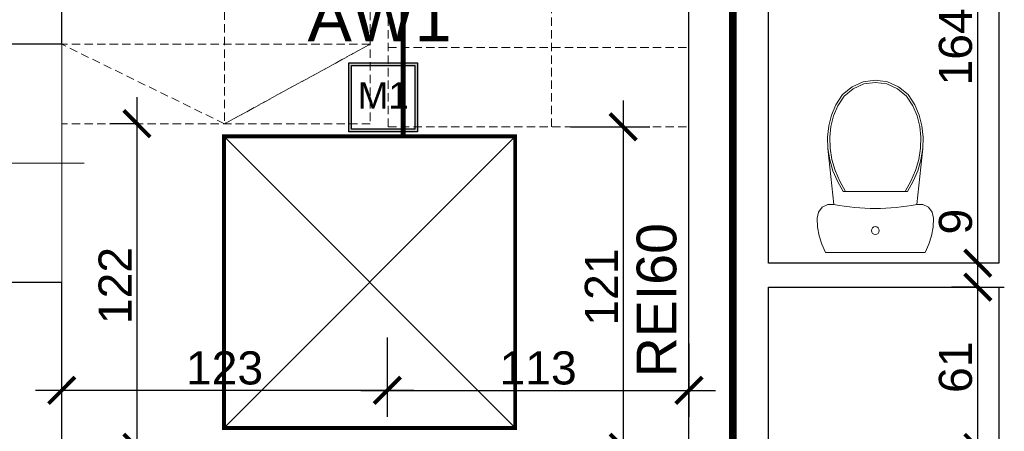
# Model space of a CAD drawing. Header units: millimetres. Extents: x 2709036 to 2756280, y 168165 to 192362.
# Tile 154 of 192: x 2724200 to 2724572, y 190770 to 190925. Entities that reach past the tile are written whole.
import ezdxf

# ---------------------------------------------------------------- set-up
doc = ezdxf.new("R2010")
doc.units = ezdxf.units.MM
doc.header["$MEASUREMENT"] = 0
doc.set_wipeout_variables(frame=1)
for name, pattern in [('ACAD_ISO03W100', [30, 12, -18]), ('HIDDEN2', [4.7625, 3.175, -1.5875]), ('UKRYTE', [9.525, 6.35, -3.175])]:
    doc.linetypes.add(name, pattern=pattern)
for name, color, linetype, lineweight in [('__MAZ_EKSP_PROJ', 3, 'Continuous', 0), ('__MAZ_OPIS_STOLARKA', 7, 'Continuous', 0), ('__MAZ_SCHODY', 7, 'Continuous', 0), ('__MAZ_STOLARKA OKIENNA', 7, 'Continuous', 9), ('__MAZ_WYMIARY', 7, 'Continuous', 9), ('__MAZ_ŚCIANY ISTNIEJĄCE', 7, 'Continuous', 30), ('Meble i wyposażenie', 8, 'Continuous', 5), ('SCHODY_POR.', 7, 'UKRYTE', 25)]:
    doc.layers.add(name, color=color, linetype=linetype, lineweight=lineweight)
doc.layers.add('Oświetlenie awaryjne', color=1, linetype='Continuous')
doc.styles.add('Arial', font='arial.ttf')
doc.styles.add('Dimensions', font='arial.ttf')
doc.styles.add('Malanow_1_100', font='isocpeur.ttf')
doc.styles.get("Standard").update_dxf_attribs({"font": 'arial.ttf'})
doc.dimstyles.new('100', dxfattribs={"dimtxt": 10, "dimasz": 10, "dimexe": 18, "dimexo": 15, "dimgap": 9, "dimtad": 1, "dimdec": 1, "dimrnd": 0.5, "dimdsep": 46, "dimtxsty": 'Dimensions', "dimblk": 'ARCHTICK', "dimcen": 9, "dimdle": 10, "dimadec": 1, "dimazin": 2, "dimtfac": 1, "dimtdec": 4, "dimtofl": 0, "dimtmove": 2, "dimatfit": 3, "dimfxl": 1, "dimtolj": 1, "dimtzin": 0, "dimarcsym": 0})

# ---------------------------------------------------------------- blocks, each defined once
blk = doc.blocks.new('WC DP')
at = {"color": 0, "lineweight": -2, "ltscale": 14728.445072}
blk.add_wipeout([(-188.9, -40.9), (-202.4, -71.6), (-212.1, -103.8), (-218, -136.8), (-220, -170.4), (-214.9, -193.1), (-200.5, -211.4), (-179.6, -221.8), (-156.3, -222.3), (-117.6, -215.4), (-78.5, -210.5), (-39.3, -207.6), (0, -206.6), (39.3, -207.6), (78.5, -210.5), (117.6, -215.4), (156.3, -222.3), (179.6, -221.8), (200.5, -211.4), (214.9, -193.1), (220, -170.4), (218, -136.8), (212.1, -103.8), (202.4, -71.6), (188.9, -40.9)], dxfattribs=at).dxf.layer = 'Meble i wyposażenie'
at = {"layer": 'Meble i wyposażenie', "color": 0, "lineweight": -2}
for p, q in [((-202.4, -71.6), (-212.1, -103.8)), ((-188.9, -40.9), (-202.4, -71.6)), ((188.9, -40.9), (-188.9, -40.9)), ((202.4, -71.6), (188.9, -40.9)), ((212.1, -103.8), (202.4, -71.6)), ((-212.1, -103.8), (-218, -136.8)), ((218, -136.8), (212.1, -103.8)), ((-218, -136.8), (-220, -170.4)), ((220, -170.4), (218, -136.8)), ((-220, -170.4), (-214.9, -193.1)), ((214.9, -193.1), (220, -170.4)), ((-214.9, -193.1), (-200.5, -211.4)), ((200.5, -211.4), (214.9, -193.1))]:
    blk.add_line(p, q, dxfattribs=at)
blk.add_circle((0, -123.5), 15, dxfattribs=at)
at = {"color": 0, "lineweight": -2, "ltscale": 9083.641401}
blk.add_wipeout([(-122.1, -271.6), (122.1, -271.6), (143.3, -309.5), (160, -349.5), (171.9, -391.1), (179, -433.9), (156.3, -222.3), (117.6, -215.4), (78.5, -210.5), (39.3, -207.6), (0, -206.6), (-39.3, -207.6), (-78.5, -210.5), (-117.6, -215.4), (-156.3, -222.3), (-179, -433.9), (-171.9, -391.1), (-160, -349.5), (-143.3, -309.5)], dxfattribs=at).dxf.layer = 'Meble i wyposażenie'
at = {"layer": 'Meble i wyposażenie', "color": 0, "lineweight": -2}
for p, q in [((-200.5, -211.4), (-179.6, -221.8)), ((-179.6, -221.8), (-156.3, -222.3)), ((156.3, -222.3), (179.6, -221.8)), ((179.6, -221.8), (200.5, -211.4))]:
    blk.add_line(p, q, dxfattribs=at)
blk.add_ellipse((0, -988.7), major_axis=(785, 0), ratio=0.9963, start_param=1.370375, end_param=1.771221, dxfattribs=at)
at = {"color": 0, "lineweight": -2, "ltscale": 8188.801298}
blk.add_wipeout([(123.5, -636.5), (149.4, -598.7), (165.6, -559.3), (176, -518.3), (180.5, -476.2), (179, -433.9), (171.6, -389.9), (159, -347), (141.5, -306), (117.1, -263.7), (-117.1, -263.7), (-141.5, -306), (-159, -347), (-171.6, -389.9), (-179, -433.9), (-180.5, -476.2), (-176, -518.3), (-165.6, -559.3), (-149.4, -598.7), (-123.5, -636.5), (-88, -665.9), (-45.7, -684.5), (0, -690.9), (45.7, -684.5), (88, -665.9)], dxfattribs=at).dxf.layer = 'Meble i wyposażenie'
at = {"layer": 'Meble i wyposażenie', "color": 0, "lineweight": -2}
for p, q in [((-156.3, -222.3), (-179, -433.9)), ((179, -433.9), (156.3, -222.3)), ((-122.1, -271.6), (-143.3, -309.5)), ((-112.5, -271.6), (-134.3, -309.5)), ((122.1, -271.6), (-122.1, -271.6)), ((134.3, -309.5), (112.5, -271.6)), ((143.3, -309.5), (122.1, -271.6)), ((-143.3, -309.5), (-160, -349.5)), ((-134.3, -309.5), (-151.5, -349.7)), ((151.5, -349.7), (134.3, -309.5)), ((160, -349.5), (143.3, -309.5)), ((-160, -349.5), (-171.9, -391.1)), ((-151.5, -349.7), (-163.8, -391.6)), ((163.8, -391.6), (151.5, -349.7)), ((171.9, -391.1), (160, -349.5)), ((-171.9, -391.1), (-179, -433.9)), ((-163.8, -391.6), (-171, -434.7)), ((171, -434.7), (163.8, -391.6)), ((179, -433.9), (171.9, -391.1)), ((-179, -433.9), (-180.6, -476.2)), ((-171, -434.7), (-172.5, -475.9)), ((172.5, -475.9), (171, -434.7)), ((180.6, -476.2), (179, -433.9)), ((-180.6, -476.2), (-176.1, -518.3)), ((-172.5, -475.9), (-168.1, -516.9)), ((168.1, -516.9), (172.5, -475.9)), ((176.1, -518.3), (180.6, -476.2)), ((-176.1, -518.3), (-165.7, -559.3)), ((-168.1, -516.9), (-158, -556.8)), ((158, -556.8), (168.1, -516.9)), ((165.7, -559.3), (176.1, -518.3)), ((-158, -556.8), (-142.3, -594.9)), ((142.3, -594.9), (158, -556.8)), ((-165.7, -559.3), (-149.5, -598.5)), ((-142.3, -594.9), (-117.5, -631.1)), ((117.5, -631.1), (142.3, -594.9)), ((149.5, -598.5), (165.7, -559.3)), ((-149.5, -598.5), (-123.5, -636.5)), ((-117.5, -631.1), (-83.7, -659.1)), ((83.7, -659.1), (117.5, -631.1)), ((123.5, -636.5), (149.5, -598.5)), ((-123.5, -636.5), (-88, -665.9)), ((-88, -665.9), (-45.7, -684.5)), ((-83.7, -659.1), (-43.5, -676.8)), ((43.5, -676.8), (83.7, -659.1)), ((45.7, -684.5), (88, -665.9)), ((88, -665.9), (123.5, -636.5)), ((-45.7, -684.5), (0, -690.9)), ((-43.5, -676.8), (0, -682.8)), ((0, -682.8), (43.5, -676.8)), ((0, -690.9), (45.7, -684.5))]:
    blk.add_line(p, q, dxfattribs=at)
blk = doc.blocks.new('_ArchTick')
at = {"color": 0, "linetype": 'ByBlock', "const_width": 0.15}
blk.add_lwpolyline([(-0.5, -0.5), (0.5, 0.5)], dxfattribs=at)
blk = doc.blocks.new('*D1247')
at = {"layer": '__MAZ_WYMIARY', "color": 0, "lineweight": -2}
for p, q in [((2724338.82, 190805.59), (2724338.82, 190775.59)), ((2724215.82, 190779.92), (2724215.82, 190795.59)), ((2724348.82, 190785.59), (2724205.82, 190785.59))]:
    blk.add_line(p, q, dxfattribs=at)
at = {"layer": 'Defpoints', "color": 0, "lineweight": 30}
for p in [(2724338.82, 190875.73), (2724215.82, 190785.59), (2724215.82, 190764.92)]:
    blk.add_point(p, dxfattribs=at)
at = {"layer": '__MAZ_WYMIARY', "color": 0, "lineweight": -2, "xscale": 10, "yscale": 10, "zscale": 10, "rotation": 180}
blk.add_blockref('_ArchTick', (2724215.82, 190785.59), dxfattribs=at)
at = {"layer": '__MAZ_WYMIARY', "color": 0, "lineweight": -2, "xscale": 10, "yscale": 10, "zscale": 10}
blk.add_blockref('_ArchTick', (2724338.82, 190785.59), dxfattribs=at)
at = {"layer": '__MAZ_WYMIARY', "color": 0, "lineweight": 5, "insert": (2724277.32, 190793.97), "char_height": 12.5, "attachment_point": 5, "style": 'Arial'}
blk.add_mtext('\\A1;123', dxfattribs=at)
blk = doc.blocks.new('*D1248')
at = {"layer": '__MAZ_WYMIARY', "color": 0, "lineweight": -2}
for p, q in [((2724338.82, 190805.59), (2724338.82, 190775.59)), ((2724452.82, 190803.31), (2724452.82, 190775.59)), ((2724328.82, 190785.59), (2724462.82, 190785.59))]:
    blk.add_line(p, q, dxfattribs=at)
at = {"layer": 'Defpoints', "color": 0, "lineweight": 30}
for p in [(2724338.82, 190875.73), (2724452.82, 190818.31), (2724452.82, 190785.59)]:
    blk.add_point(p, dxfattribs=at)
at = {"layer": '__MAZ_WYMIARY', "color": 0, "lineweight": -2, "xscale": 10, "yscale": 10, "zscale": 10, "rotation": 180}
blk.add_blockref('_ArchTick', (2724338.82, 190785.59), dxfattribs=at)
at = {"layer": '__MAZ_WYMIARY', "color": 0, "lineweight": -2, "xscale": 10, "yscale": 10, "zscale": 10}
blk.add_blockref('_ArchTick', (2724452.82, 190785.59), dxfattribs=at)
at = {"layer": '__MAZ_WYMIARY', "color": 0, "lineweight": 5, "insert": (2724395.82, 190793.97), "char_height": 12.5, "attachment_point": 5, "style": 'Arial'}
blk.add_mtext('\\A1;113', dxfattribs=at)
blk = doc.blocks.new('*D1249')
at = {"layer": '__MAZ_WYMIARY', "color": 0, "lineweight": -2}
for p, q in [((2724427.99, 190895.04), (2724427.99, 190754.08)), ((2724407.99, 190885.04), (2724437.99, 190885.04)), ((2724407.99, 190764.08), (2724437.99, 190764.08))]:
    blk.add_line(p, q, dxfattribs=at)
at = {"layer": 'Defpoints', "color": 0, "lineweight": 30}
for p in [(2724371.22, 190885.04), (2724371.22, 190764.08), (2724427.99, 190764.08)]:
    blk.add_point(p, dxfattribs=at)
at = {"layer": '__MAZ_WYMIARY', "color": 0, "lineweight": -2, "xscale": 10, "yscale": 10, "zscale": 10}
for p, rotation in [((2724427.99, 190885.04), 90), ((2724427.99, 190764.08), 270)]:
    blk.add_blockref('_ArchTick', p, dxfattribs=dict(at, rotation=rotation))
at = {"layer": '__MAZ_WYMIARY', "color": 0, "lineweight": 5, "insert": (2724419.72, 190824.56), "char_height": 12.5, "attachment_point": 5, "rotation": 90, "style": 'Arial'}
blk.add_mtext('\\A1;121', dxfattribs=at)
blk = doc.blocks.new('*D1250')
at = {"layer": '__MAZ_WYMIARY', "color": 0, "lineweight": -2}
for p, q in [((2724244.22, 190896.2), (2724244.22, 190754.08)), ((2724244.22, 190886.2), (2724234.22, 190886.2)), ((2724244.22, 190764.08), (2724234.22, 190764.08))]:
    blk.add_line(p, q, dxfattribs=at)
at = {"layer": 'Defpoints', "color": 0, "lineweight": 30}
for p in [(2724250.39, 190886.2), (2724244.22, 190764.08), (2724250.84, 190764.08)]:
    blk.add_point(p, dxfattribs=at)
at = {"layer": '__MAZ_WYMIARY', "color": 0, "lineweight": -2, "xscale": 10, "yscale": 10, "zscale": 10}
for p, rotation in [((2724244.22, 190886.2), 90), ((2724244.22, 190764.08), 270)]:
    blk.add_blockref('_ArchTick', p, dxfattribs=dict(at, rotation=rotation))
at = {"layer": '__MAZ_WYMIARY', "color": 0, "lineweight": 5, "insert": (2724235.95, 190825.14), "char_height": 12.5, "attachment_point": 5, "rotation": 90, "style": 'Arial'}
blk.add_mtext('\\A1;122', dxfattribs=at)
blk = doc.blocks.new('*D1268')
at = {"layer": '__MAZ_WYMIARY', "color": 0, "lineweight": -2}
for p, q in [((2724085.75, 191324.08), (2724085.75, 190754.92)), ((2724105.75, 191314.08), (2724075.75, 191314.08)), ((2724105.75, 190764.92), (2724075.75, 190764.92))]:
    blk.add_line(p, q, dxfattribs=at)
at = {"layer": 'Defpoints', "color": 0, "lineweight": 30}
for p in [(2724215.82, 191314.08), (2724085.75, 190764.92), (2724215.82, 190764.92)]:
    blk.add_point(p, dxfattribs=at)
at = {"layer": '__MAZ_WYMIARY', "color": 0, "lineweight": -2, "xscale": 10, "yscale": 10, "zscale": 10}
for p, rotation in [((2724085.75, 191314.08), 90), ((2724085.75, 190764.92), 270)]:
    blk.add_blockref('_ArchTick', p, dxfattribs=dict(at, rotation=rotation))
at = {"layer": '__MAZ_WYMIARY', "color": 0, "lineweight": 5, "insert": (2724077.37, 191039.5), "char_height": 12.5, "attachment_point": 5, "rotation": 90, "style": 'Arial'}
blk.add_mtext('\\A1;549', dxfattribs=at)
blk = doc.blocks.new('*D1269')
at = {"layer": '__MAZ_WYMIARY', "color": 0, "lineweight": -2}
for p, q in [((2724085.75, 190774.92), (2724085.75, 190691.08)), ((2724105.75, 190764.92), (2724075.75, 190764.92)), ((2724105.75, 190701.08), (2724075.75, 190701.08))]:
    blk.add_line(p, q, dxfattribs=at)
at = {"layer": 'Defpoints', "color": 0, "lineweight": 30}
for p in [(2724215.82, 190764.92), (2724085.75, 190701.08), (2724151.82, 190701.08)]:
    blk.add_point(p, dxfattribs=at)
at = {"layer": '__MAZ_WYMIARY', "color": 0, "lineweight": -2, "xscale": 10, "yscale": 10, "zscale": 10}
for p, rotation in [((2724085.75, 190764.92), 90), ((2724085.75, 190701.08), 270)]:
    blk.add_blockref('_ArchTick', p, dxfattribs=dict(at, rotation=rotation))
at = {"layer": '__MAZ_WYMIARY', "color": 0, "lineweight": 5, "insert": (2724077.37, 190733), "char_height": 12.5, "attachment_point": 5, "rotation": 90, "style": 'Arial'}
blk.add_mtext('\\A1;64', dxfattribs=at)
blk = doc.blocks.new('*D1314')
at = {"layer": '__MAZ_WYMIARY', "color": 0, "lineweight": -2}
for p, q in [((2724561.97, 190754.08), (2724561.97, 190834.54)), ((2724541.97, 190824.54), (2724571.97, 190824.54)), ((2724541.97, 190764.08), (2724571.97, 190764.08))]:
    blk.add_line(p, q, dxfattribs=at)
at = {"layer": 'Defpoints', "color": 0, "lineweight": 30}
for p in [(2724520.8, 190824.54), (2724561.97, 190824.54), (2724520.8, 190764.08)]:
    blk.add_point(p, dxfattribs=at)
at = {"layer": '__MAZ_WYMIARY', "color": 0, "lineweight": -2, "xscale": 10, "yscale": 10, "zscale": 10}
for p, rotation in [((2724561.97, 190824.54), 90), ((2724561.97, 190764.08), 270)]:
    blk.add_blockref('_ArchTick', p, dxfattribs=dict(at, rotation=rotation))
at = {"layer": '__MAZ_WYMIARY', "color": 0, "lineweight": 5, "insert": (2724553.59, 190794.31), "char_height": 12.5, "attachment_point": 5, "rotation": 90, "style": 'Arial'}
blk.add_mtext('\\A1;61', dxfattribs=at)
blk = doc.blocks.new('*D1315')
at = {"layer": '__MAZ_WYMIARY', "color": 0, "lineweight": -2}
for p, q in [((2724561.97, 190814.54), (2724561.97, 190843.54)), ((2724561.97, 190833.54), (2724551.97, 190833.54)), ((2724561.97, 190824.54), (2724551.97, 190824.54))]:
    blk.add_line(p, q, dxfattribs=at)
at = {"layer": 'Defpoints', "color": 0, "lineweight": 30}
for p in [(2724561.97, 190833.54), (2724569.88, 190833.54), (2724569.88, 190824.54)]:
    blk.add_point(p, dxfattribs=at)
at = {"layer": '__MAZ_WYMIARY', "color": 0, "lineweight": -2, "xscale": 10, "yscale": 10, "zscale": 10}
for p, rotation in [((2724561.97, 190833.54), 90), ((2724561.97, 190824.54), 270)]:
    blk.add_blockref('_ArchTick', p, dxfattribs=dict(at, rotation=rotation))
at = {"layer": '__MAZ_WYMIARY', "color": 0, "lineweight": 5, "insert": (2724553.59, 190849.26), "char_height": 12.5, "attachment_point": 5, "rotation": 90, "style": 'Arial'}
blk.add_mtext('\\A1;9', dxfattribs=at)
blk = doc.blocks.new('*D1316')
at = {"layer": '__MAZ_WYMIARY', "color": 0, "lineweight": -2}
for p, q in [((2724561.97, 190823.54), (2724561.97, 191006.91)), ((2724561.97, 190996.91), (2724551.97, 190996.91)), ((2724561.97, 190833.54), (2724551.97, 190833.54))]:
    blk.add_line(p, q, dxfattribs=at)
at = {"layer": 'Defpoints', "color": 0, "lineweight": 30}
for p in [(2724561.97, 190996.91), (2724569.88, 190996.91), (2724569.88, 190833.54)]:
    blk.add_point(p, dxfattribs=at)
at = {"layer": '__MAZ_WYMIARY', "color": 0, "lineweight": -2, "xscale": 10, "yscale": 10, "zscale": 10}
for p, rotation in [((2724561.97, 190996.91), 90), ((2724561.97, 190833.54), 270)]:
    blk.add_blockref('_ArchTick', p, dxfattribs=dict(at, rotation=rotation))
at = {"layer": '__MAZ_WYMIARY', "color": 0, "lineweight": 5, "insert": (2724553.59, 190915.23), "char_height": 12.5, "attachment_point": 5, "rotation": 90, "style": 'Arial'}
blk.add_mtext('\\A1;164', dxfattribs=at)
blk = doc.blocks.new('*U718')
at = {"layer": 'Oświetlenie awaryjne'}
h = blk.add_hatch(color=256, dxfattribs=at)
h.dxf.hatch_style = 1
h.paths.add_polyline_path([(-13, -13), (13, -13), (13, 13), (-13, 13)])
h.paths.add_polyline_path([(-12, -12), (12, -12), (12, 12), (-12, 12)], flags=16)
for points in [[(-13, 13), (13, 13), (13, -13), (-13, -13)], [(-12, 12), (12, 12), (12, -12), (-12, -12)]]:
    blk.add_lwpolyline(points, close=True, dxfattribs=at)
at = {"layer": 'Oświetlenie awaryjne', "attachment_point": 1, "style": 'Malanow_1_100'}
for s, width, insert, char_height in [('{\\fArial|b0|i0|c238|p34;AW1}', 59.6663, (-28.61, 39.11), 18), ('\\pxqc;{\\fArial|b0|i0|c238|p34;M1}', 26, (-13, 5.68), 10)]:
    blk.add_mtext_dynamic_manual_height_columns(s, width=width, gutter_width=669.53, heights=[0], dxfattribs=dict(at, insert=insert, char_height=char_height))

msp = doc.modelspace()

# ---------------------------------------------------------------- linework, layer by layer
at = {"layer": '__MAZ_EKSP_PROJ'}
for p, q in [((2724277.14, 190881.41), (2724387.14, 190771.41)), ((2724277.14, 190771.41), (2724387.14, 190881.41))]:
    msp.add_line(p, q, dxfattribs=at)
at = {"layer": '__MAZ_EKSP_PROJ', "linetype": 'ACAD_ISO03W100', "const_width": 3}
msp.add_lwpolyline([(2724469.4, 190707.08), (2724469.4, 191334.58), (2724151.82, 191334.58)], dxfattribs=at)
at = {"layer": '__MAZ_EKSP_PROJ', "const_width": 1.5}
msp.add_lwpolyline([(2724277.14, 190771.41), (2724387.14, 190771.41), (2724387.14, 190881.41), (2724277.14, 190881.41)], close=True, dxfattribs=at)
at = {"layer": '__MAZ_OPIS_STOLARKA', "color": 252}
msp.add_lwpolyline([(2724094.88, 190871.33), (2724224.21, 190871.33)], dxfattribs=at)
at = {"layer": '__MAZ_SCHODY', "color": 252, "linetype": 'HIDDEN2', "lineweight": 5}
for p, q in [((2724339.17, 190885.04), (2724339.17, 191155.2)), ((2724215.82, 190826.33), (2724215.82, 190916.33)), ((2724332.31, 190916.2), (2724215.82, 190916.2)), ((2724339.17, 190915.04), (2724452.82, 190915.04)), ((2724332.31, 190886.2), (2724215.82, 190886.2)), ((2724339.17, 190885.04), (2724452.82, 190885.04))]:
    msp.add_line(p, q, dxfattribs=at)
for points in [[(2724400.82, 190885.04), (2724400.82, 191129.04), (2724343.82, 191099.04), (2724400.82, 191129.04), (2724452.82, 191099.04)], [(2724332.31, 191004.71), (2724332.31, 190886.2)], [(2724277.32, 190976.2), (2724277.32, 190886.2), (2724332.31, 190916.2), (2724277.32, 190886.2), (2724215.82, 190916.2)]]:
    msp.add_lwpolyline(points, dxfattribs=at)
at = {"layer": '__MAZ_STOLARKA OKIENNA', "color": 252, "linetype": 'Continuous'}
msp.add_line((2724215.82, 190916.33), (2724215.82, 190826.33), dxfattribs=at)
at = {"layer": '__MAZ_ŚCIANY ISTNIEJĄCE', "color": 252, "ltscale": 15}
for p, q in [((2724215.82, 190916.33), (2724215.82, 191314.08)), ((2724452.82, 190764.08), (2724452.82, 191182.51)), ((2724482.82, 190833.54), (2724482.82, 190996.91)), ((2724569.88, 190996.91), (2724569.88, 190833.54)), ((2724151.82, 190916.33), (2724215.82, 190916.33)), ((2724569.88, 190833.54), (2724482.82, 190833.54)), ((2724215.82, 190826.33), (2724151.82, 190826.33)), ((2724215.82, 190764.08), (2724215.82, 190826.33)), ((2724482.82, 190764.08), (2724482.82, 190824.54)), ((2724482.82, 190824.54), (2724569.88, 190824.54)), ((2724569.88, 190824.54), (2724569.88, 190764.08))]:
    msp.add_line(p, q, dxfattribs=at)
at = {"layer": 'SCHODY_POR.', "color": 252, "ltscale": 15, "const_width": 2}
msp.add_lwpolyline([(2724319.82, 191009.87), (2724319.82, 191166.86), (2724344.82, 191166.86), (2724344.82, 190881.87)], dxfattribs=at)

# ---------------------------------------------------------------- block references
at = {"layer": 'Meble i wyposażenie', "color": 252, "xscale": -0.1, "yscale": 0.1, "zscale": 0.1, "rotation": 180}
msp.add_blockref('WC DP', (2724523.24, 190833.54), dxfattribs=at)
at = {"layer": 'Oświetlenie awaryjne'}
msp.add_blockref('*U718', (2724337.28, 190896.21, 0), dxfattribs=at)

# ---------------------------------------------------------------- texts
at = {"layer": '__MAZ_EKSP_PROJ', "linetype": 'ACAD_ISO03W100', "insert": (2724433.04, 190848.72), "char_height": 15, "attachment_point": 3, "rotation": 90}
msp.add_mtext_dynamic_manual_height_columns('REI60', width=68.5675, gutter_width=12.5, heights=[61.2], dxfattribs=at)

# ---------------------------------------------------------------- dimensions: what is measured, and where the dimension line sits
at = {"layer": '__MAZ_WYMIARY', "color": 252, "lineweight": 5}
for base, p1, p2, picture, middle in [((2724085.75, 190764.92), (2724215.82, 191314.08), (2724215.82, 190764.92), '*D1268', (2724077.37, 191039.5)), ((2724244.22, 190764.08), (2724250.39, 190886.2), (2724250.84, 190764.08), '*D1250', (2724235.95, 190825.14)), ((2724427.99, 190764.08), (2724371.22, 190885.04), (2724371.22, 190764.08), '*D1249', (2724419.72, 190824.56)), ((2724561.97, 190824.54), (2724520.8, 190764.08), (2724520.8, 190824.54), '*D1314', (2724553.59, 190794.31)), ((2724085.75, 190701.08), (2724215.82, 190764.92), (2724151.82, 190701.08), '*D1269', (2724077.37, 190733))]:
    dim = msp.add_linear_dim(base=base, p1=p1, p2=p2, angle=90, dimstyle='100', override={"dimtxt": 12.5, "dimexe": 10, "dimgap": 2, "dimdec": 0, "dimtxsty": 'Arial', "dimtmove": 1, "dimfxl": 20, "dimfxlon": 1}, dxfattribs=at)
    dim.commit()
    dim.dimension.update_dxf_attribs({"geometry": picture, "text_midpoint": middle})
dim = msp.add_linear_dim(base=(2724215.82, 190785.59), p1=(2724338.82, 190875.73), p2=(2724215.82, 190764.92), dimstyle='100', override={"dimtxt": 12.5, "dimexe": 10, "dimgap": 2, "dimdec": 0, "dimtxsty": 'Arial', "dimtmove": 1, "dimfxl": 20, "dimfxlon": 1}, dxfattribs=at)
dim.commit()
dim.dimension.update_dxf_attribs({"geometry": '*D1247', "text_midpoint": (2724277.32, 190793.97)})
dim = msp.add_linear_dim(base=(2724452.82, 190785.59), p1=(2724338.82, 190875.73), p2=(2724452.82, 190818.31), text='113', dimstyle='100', override={"dimtxt": 12.5, "dimexe": 10, "dimgap": 2, "dimdec": 0, "dimtxsty": 'Arial', "dimtmove": 1, "dimfxl": 20, "dimfxlon": 1}, dxfattribs=at)
dim.commit()
dim.dimension.update_dxf_attribs({"geometry": '*D1248', "text_midpoint": (2724395.82, 190793.97)})

# ---------------------------------------------------------------- next in the draw order: dimensions: what is measured, and where the dimension line sits
dim = msp.add_linear_dim(base=(2724561.97, 190996.91), p1=(2724569.88, 190833.54), p2=(2724569.88, 190996.91), angle=90, dimstyle='100', override={"dimtxt": 12.5, "dimexe": 10, "dimgap": 2, "dimdec": 0, "dimtxsty": 'Arial', "dimtmove": 1, "dimfxl": 20, "dimfxlon": 1}, dxfattribs=at)
dim.commit()
dim.dimension.update_dxf_attribs({"geometry": '*D1316', "text_midpoint": (2724553.59, 190915.23)})
dim = msp.add_linear_dim(base=(2724561.97, 190833.54), p1=(2724569.88, 190824.54), p2=(2724569.88, 190833.54), angle=90, dimstyle='100', override={"dimtxt": 12.5, "dimexe": 10, "dimgap": 2, "dimdec": 0, "dimtxsty": 'Arial', "dimtmove": 1, "dimfxl": 20, "dimfxlon": 1}, dxfattribs=at)
dim.commit()
dim.dimension.update_dxf_attribs({"geometry": '*D1315', "text_midpoint": (2724561.97, 190849.26), "dimtype": 160})

doc.saveas('drawing.dxf')
